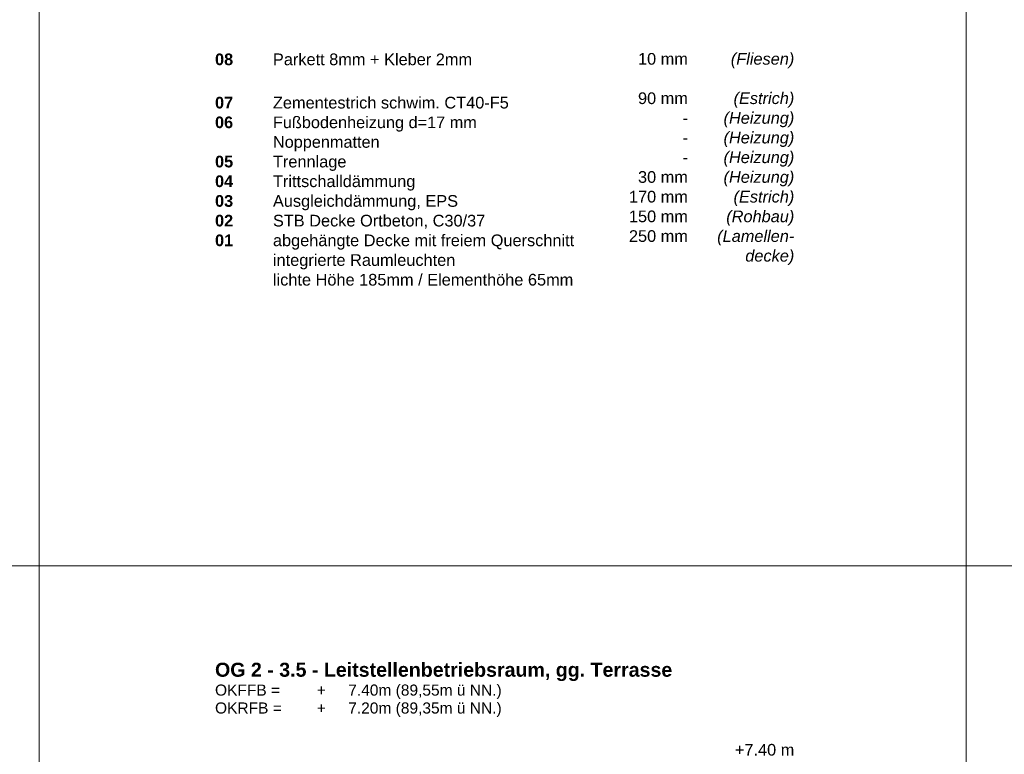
# Model space of a CAD drawing. Header units: metres. Extents: x 0.9 to 30.1, y -10.7 to 8.6.
# Tile 202 of 256: x 14 to 16.1, y 3.8 to 5.4. Entities that reach past the tile are written whole.
import ezdxf

# ---------------------------------------------------------------- set-up
doc = ezdxf.new("R2010")
doc.units = ezdxf.units.M
doc.layers.add('Keine', color=7, linetype='Continuous', lineweight=9)
doc.styles.add('Arial', font='arial.ttf')
doc.styles.add('Arial (bold)', font='arialbd.ttf')
doc.styles.add('Arial (italic)', font='ariali.ttf')

msp = doc.modelspace()

# ---------------------------------------------------------------- linework, layer by layer
at = {"layer": 'Keine', "color": 255, "flags": 128}
for points in [[(12, 6.6), (14, 6.6), (14, 4.2), (12, 4.2)], [(14, 6.6), (16, 6.6), (16, 4.2), (14, 4.2)], [(16, 6.6), (18, 6.6), (18, 4.2), (16, 4.2)], [(12, 4.2), (14, 4.2), (14, 1.8), (12, 1.8)], [(14, 4.2), (16, 4.2), (16, 1.8), (14, 1.8)], [(16, 4.2), (18, 4.2), (18, 1.8), (16, 1.8)]]:
    msp.add_lwpolyline(points, close=True, dxfattribs=at)

# ---------------------------------------------------------------- texts
at = {"layer": 'Keine', "color": 7, "insert": (14.3794, 5.30632), "char_height": 0.0252181, "attachment_point": 1, "line_spacing_factor": 1.011258, "style": 'Arial (bold)'}
msp.add_mtext('\\pxt4.957;08^I{\\fArial|b0|i0|c0|p0;Parkett 8mm + Kleber 2mm\\P^I}{\\fArial|b0|i0|c0|p0;\\H1.2x;\\P}07{\\fArial|b0|i0|c0|p0; }^I{\\fArial|b0|i0|c0|p0;Zementestrich schwim. }{\\fArial|b0|i0|c0|p0;CT40-F5}{\\fArial|b0|i0|c0|p0;\\P}{\\H0.9962x;06}{\\fArial|b0|i0|c0|p0;\\H0.9962x; ^IFußbodenheizung d=17 mm \\P     ^INoppenmatten}{\\fArial|b0|i0|c0|p0;\\P}05{\\fArial|b0|i0|c0|p0; ^ITrennlage}{\\fArial|b0|i0|c0|p0;\\P}04{\\fArial|b0|i0|c0|p0; ^ITrittschalld}{\\fArial|b0|i0|c0|p0;ämmung\\P}03{\\fArial|b0|i0|c0|p0; ^IAusgleich}{\\fArial|b0|i0|c0|p0;dämmung, EPS}{\\fArial|b0|i0|c0|p0;\\P}02{\\fArial|b0|i0|c0|p0; ^ISTB Decke Ortbeton, C30/37\\P}01{\\fArial|b0|i0|c0|p0;^Iabgehängte Decke mit freiem Querschnitt\\P^Iintegrierte Raumleuchten\\P^Ilichte Höhe 185mm / Elementhöhe 65mm}', dxfattribs=at)
at = {"layer": 'Keine', "color": 7, "transparency": 33554687, "char_height": 0.025218, "attachment_point": 3, "line_spacing_factor": 1.011258}
for s, insert, width, style in [(' 10 mm\\P\\P90 mm\\P-\\P-\\P-\\P  30 mm\\P170 mm\\P150 mm\\P250 mm', (15.39978, 5.30738), 0.1510902, 'Arial'), ('(Fliesen)\\P\\P(Estrich)\\P(Heizung)\\P(Heizung)\\P(Heizung)\\P(Heizung)\\P(Estrich)\\P(Rohbau)\\P(Lamellen-\\Pdecke)', (15.6294, 5.30738), 0.175, 'Arial (italic)')]:
    msp.add_mtext(s, dxfattribs=dict(at, insert=insert, width=width, style=style))
at = {"layer": 'Keine', "color": 7, "transparency": 33554687, "attachment_point": 1}
for s, insert, char_height, line_spacing_factor, style in [('OG 2 - 3.5 - Leitstellenbetriebsraum, gg. Terrasse', (14.3794, 3.99089), 0.0302617, 0.994404, 'Arial (bold)'), ('\\pxt1.215;OKFFB =^I   +^I7.40m (89,55m ü NN.)\\POKRFB =^I   +^I7.20m (89,35m ü NN.)', (14.3794, 3.94384), 0.0239572, 0.969122, 'Arial')]:
    msp.add_mtext(s, dxfattribs=dict(at, insert=insert, char_height=char_height, line_spacing_factor=line_spacing_factor, style=style))
at = {"layer": 'Keine', "color": 7, "transparency": 33554687, "insert": (15.6294, 3.78997), "char_height": 0.025218, "attachment_point": 9, "rotation": 0.00136, "line_spacing_factor": 0.969122, "style": 'Arial'}
msp.add_mtext('+7.40 m', dxfattribs=at)

doc.saveas('drawing.dxf')
